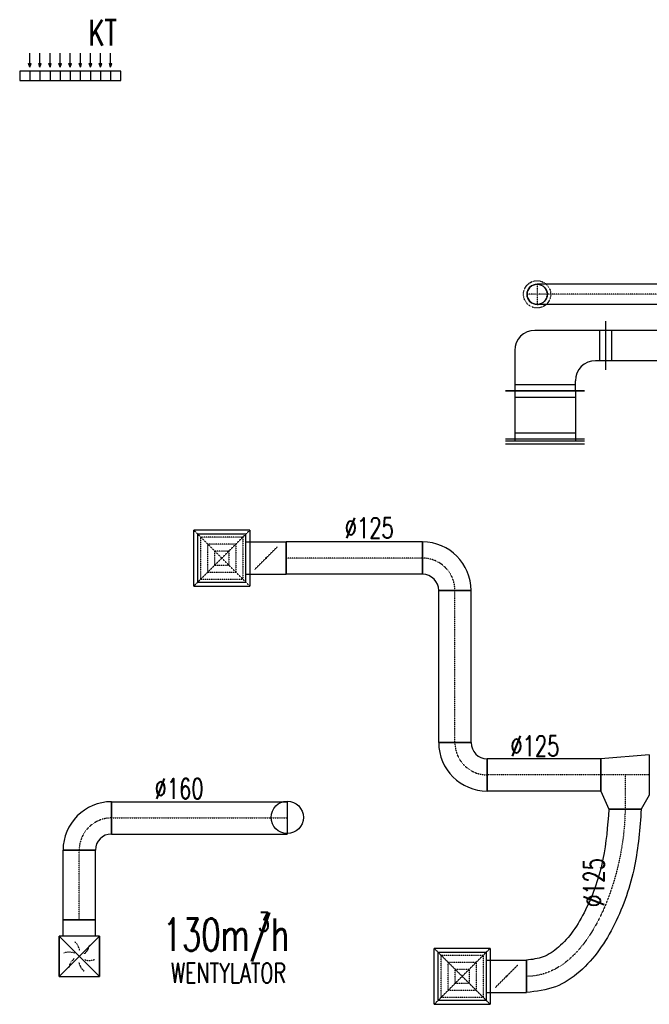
# Model space of a CAD drawing. Extents: x -7228 to 74941, y -112898 to 85621.
# Tile 197 of 256: x 25314 to 25626, y 34369 to 34856. Entities that reach past the tile are written whole.
import ezdxf

# ---------------------------------------------------------------- set-up
doc = ezdxf.new("R2010")
doc.units = 0
doc.linetypes.add('DASHDOT', pattern=[1, 0.5, -0.25, 0, -0.25])
doc.linetypes.add('DASHED', pattern=[0.75, 0.5, -0.25])
doc.layers.get('0').update_dxf_attribs({"color": 101, "linetype": 'CONTINUOUS'})
for name, color, linetype in [('E35', 6, 'CONTINUOUS'), ('FLUID-N8A', 7, 'CONTINUOUS'), ('FLUID-N8A-SYM', 7, 'CONTINUOUS'), ('FLUID-W7A', 7, 'CONTINUOUS'), ('FLUID-W8B', 7, 'CONTINUOUS'), ('FLUID-W8B-SYM', 7, 'CONTINUOUS'), ('FLUID-ZM1', 7, 'CONTINUOUS'), ('FLUID-ZM1-SYM', 7, 'CONTINUOUS'), ('m-went-opis', 86, 'CONTINUOUS'), ('m-went-urządzenia', 51, 'CONTINUOUS')]:
    doc.layers.add(name, color=color, linetype=linetype)
doc.styles.add('tab-bud$0$ROMANS', font='romans', dxfattribs={"width": 0.7})
doc.linetypes.add('ZIGZAG', pattern='A,0.00254,-5.08,[131,ltypeshp.shx,S=5.08,R=0,X=-5.08,Y=0],-10.16,[131,ltypeshp.shx,S=5.08,R=180,X=5.08,Y=0],-5.08', length=20.32254)

# ---------------------------------------------------------------- blocks, each defined once
blk = doc.blocks.new('*U7318')
at = {"color": 4, "linetype": 'DASHED'}
blk.add_circle((0, 0), 67.5, dxfattribs=at)
at = {"color": 0, "linetype": 'ByBlock', "lineweight": -2}
blk.add_circle((0, 0), 50, dxfattribs=at)
blk = doc.blocks.new('*U7008')
at = {"color": 1, "linetype": 'Continuous', "lineweight": -2}
for p, q in [((-590, -120), (-590, 120)), ((590, 120), (590, -120))]:
    blk.add_line(p, q, dxfattribs=at)
at = {"color": 0, "linetype": 'ByBlock', "lineweight": -2}
for p, q in [((-590, 75), (590, 75)), ((-590, -75), (590, -75))]:
    blk.add_line(p, q, dxfattribs=at)
at = {"color": 4, "linetype": 'Continuous'}
for p, q in [((-560, -75), (-560, 75)), ((560, 75), (560, -75))]:
    blk.add_line(p, q, dxfattribs=at)
blk = doc.blocks.new('*U7009')
at = {"color": 1, "linetype": 'Continuous', "lineweight": -2}
for p, q in [((-160, -130), (-160, 260)), ((185, -235), (-55, -235))]:
    blk.add_line(p, q, dxfattribs=at)
at = {"color": 0, "linetype": 'ByBlock', "lineweight": -2}
for p, q in [((40, 215), (-160, 215)), ((140, -235), (140, 115)), ((-160, -85), (-110, -85)), ((-10, -235), (-10, -185))]:
    blk.add_line(p, q, dxfattribs=at)
at = {"color": 4, "linetype": 'Continuous'}
for p, q in [((-130, -85), (-130, 215)), ((140, -205), (-10, -205))]:
    blk.add_line(p, q, dxfattribs=at)
at = {"color": 0, "linetype": 'ByBlock', "lineweight": -2}
for centre in [(40, 115), (-110, -185)]:
    blk.add_arc(centre, 100, 0, 90, dxfattribs=at)
blk = doc.blocks.new('*U7010')
at = {"color": 1, "linetype": 'Continuous', "lineweight": -2}
for p, q in [((-119.5, -195), (-119.5, 195)), ((119.5, 195), (119.5, -195))]:
    blk.add_line(p, q, dxfattribs=at)
at = {"color": 0, "linetype": 'ByBlock', "lineweight": -2}
for p, q in [((-119.5, 150), (119.5, 150)), ((-119.5, -150), (119.5, -150))]:
    blk.add_line(p, q, dxfattribs=at)
at = {"color": 4, "linetype": 'Continuous'}
for p, q in [((-89.5, -150), (-89.5, 150)), ((89.5, 150), (89.5, -150))]:
    blk.add_line(p, q, dxfattribs=at)
blk = doc.blocks.new('*U7011')
at = {"color": 4, "linetype": 'Continuous'}
blk.add_line((-195, 25), (195, 25), dxfattribs=at)
at = {"color": 0, "linetype": 'ByBlock', "lineweight": -2}
for p, q in [((-195, 10), (195, 10)), ((-150, 0), (-150, 10)), ((150, 0), (150, 10))]:
    blk.add_line(p, q, dxfattribs=at)
blk = doc.blocks.new('*U6615')
at = {"color": 4, "linetype": 'Continuous'}
for p, q in [((-138.5, 138.5), (138.5, 138.5)), ((-138.5, 138.5), (-138.5, -138.5)), ((138.5, -138.5), (138.5, 138.5)), ((138.5, -138.5), (-138.5, -138.5))]:
    blk.add_line(p, q, dxfattribs=at)
at = {"color": 4, "linetype": 'DASHED'}
for p, q in [((-138.5, 138.5), (0, 0)), ((-103.9, 103.9), (103.9, 103.9)), ((-103.9, 103.9), (-103.9, -103.9)), ((138.5, 138.5), (0, 0)), ((103.9, -103.9), (103.9, 103.9)), ((-69.2, 69.2), (69.2, 69.2)), ((-69.2, 69.2), (-69.2, -69.2)), ((69.2, -69.2), (69.2, 69.2)), ((-138.5, -138.5), (0, 0)), ((-34.6, 34.6), (34.6, 34.6)), ((-34.6, 34.6), (-34.6, -34.6)), ((138.5, -138.5), (0, 0)), ((34.6, -34.6), (34.6, 34.6)), ((34.6, -34.6), (-34.6, -34.6)), ((69.2, -69.2), (-69.2, -69.2)), ((103.9, -103.9), (-103.9, -103.9)), ((0, -219), (-56.6, -162.4)), ((0, -219), (56.6, -275.6))]:
    blk.add_line(p, q, dxfattribs=at)
at = {"color": 0, "linetype": 'ByBlock', "lineweight": -2}
for p, q in [((-120, -120), (-120, 120)), ((120, 120), (-120, 120)), ((120, 120), (120, -120)), ((-120, -120), (120, -120)), ((-80, -120), (-80, -318)), ((80, -120), (80, -318))]:
    blk.add_line(p, q, dxfattribs=at)
at = {"color": 5, "linetype": 'Continuous', "lineweight": -2}
blk.add_line((80, -318), (-80, -318), dxfattribs=at)
at = {"color": 4, "linetype": 'Continuous'}
blk.add_lwpolyline([(-2.5, -219, 5, 5, 1), (2.5, -219, 5, 5, 1)], format="xyseb", close=True, dxfattribs=at)
blk = doc.blocks.new('*U6621')
at = {"color": 4, "linetype": 'Continuous'}
for p, q in [((-138.5, 138.5), (138.5, 138.5)), ((-138.5, 138.5), (-138.5, -138.5)), ((138.5, -138.5), (138.5, 138.5)), ((138.5, -138.5), (-138.5, -138.5))]:
    blk.add_line(p, q, dxfattribs=at)
at = {"color": 4, "linetype": 'DASHED'}
for p, q in [((-138.5, 138.5), (0, 0)), ((-103.9, 103.9), (103.9, 103.9)), ((-103.9, 103.9), (-103.9, -103.9)), ((138.5, 138.5), (0, 0)), ((103.9, -103.9), (103.9, 103.9)), ((-69.2, 69.2), (69.2, 69.2)), ((-69.2, 69.2), (-69.2, -69.2)), ((69.2, -69.2), (69.2, 69.2)), ((-138.5, -138.5), (0, 0)), ((-34.6, 34.6), (34.6, 34.6)), ((-34.6, 34.6), (-34.6, -34.6)), ((138.5, -138.5), (0, 0)), ((34.6, -34.6), (34.6, 34.6)), ((34.6, -34.6), (-34.6, -34.6)), ((69.2, -69.2), (-69.2, -69.2)), ((103.9, -103.9), (-103.9, -103.9)), ((0, -219), (-56.6, -162.4)), ((0, -219), (56.6, -275.6))]:
    blk.add_line(p, q, dxfattribs=at)
at = {"color": 0, "linetype": 'ByBlock', "lineweight": -2}
for p, q in [((-120, -120), (-120, 120)), ((120, 120), (-120, 120)), ((120, 120), (120, -120)), ((-120, -120), (120, -120)), ((-80, -120), (-80, -318)), ((80, -120), (80, -318))]:
    blk.add_line(p, q, dxfattribs=at)
at = {"color": 5, "linetype": 'Continuous', "lineweight": -2}
blk.add_line((80, -318), (-80, -318), dxfattribs=at)
at = {"color": 4, "linetype": 'Continuous'}
blk.add_lwpolyline([(-2.5, -219, 5, 5, 1), (2.5, -219, 5, 5, 1)], format="xyseb", close=True, dxfattribs=at)
blk = doc.blocks.new('*U7317')
at = {"color": 1, "linetype": 'Continuous', "lineweight": -2}
blk.add_line((1117.6, 50.3), (1117.6, -49.7), dxfattribs=at)
at = {"color": 0, "linetype": 'ByBlock', "lineweight": -2}
blk.add_arc((0, 0), 50, 90.0199, 270.0199, dxfattribs=at)
at = {"color": 4, "linetype": 'DASHED', "lineweight": -2}
blk.add_arc((0, 0), 50, 270.0199, 90.0199, dxfattribs=at)
at = {"color": 1, "linetype": 'ZIGZAG', "lineweight": -2, "ltscale": 0.4}
for points in [[(1117.6, 50.3), (0, 50)], [(1117.6, -49.7), (0, -50)]]:
    blk.add_spline(points, degree=3, dxfattribs=at)
at = {"layer": 'FLUID-W8B-SYM', "color": 2, "linetype": 'DASHDOT'}
for p, q in [((0, 50), (0, -50)), ((0, 0), (-50, 0))]:
    blk.add_line(p, q, dxfattribs=at)
at = {"layer": 'FLUID-W8B-SYM', "color": 2, "linetype": 'DASHDOT', "start_tangent": (-1, 0), "end_tangent": (-1, -0.000347)}
blk.add_spline([(1117.6, 0.3), (0, 0)], degree=3, dxfattribs=at)
blk = doc.blocks.new('*U6614')
at = {"color": 0, "linetype": 'ByBlock', "lineweight": -2}
for p, q in [((-120, 100), (-80, 170)), ((120, 80), (80, 170)), ((-120, -100), (120, -80))]:
    blk.add_line(p, q, dxfattribs=at)
at = {"color": 5, "linetype": 'Continuous', "lineweight": -2}
for p, q in [((-80, 170), (80, 170)), ((-120, -100), (-120, 100)), ((120, 80), (120, -80))]:
    blk.add_line(p, q, dxfattribs=at)
at = {"layer": 'FLUID-N8A-SYM', "color": 2, "linetype": 'DASHDOT'}
for p, q in [((0, 0), (0, 170)), ((-120, 0), (120, 0))]:
    blk.add_line(p, q, dxfattribs=at)
blk = doc.blocks.new('*U6616')
at = {"color": 5, "linetype": 'Continuous', "lineweight": -2}
for p, q in [((-281, -80), (-281, 80)), ((281, 80), (281, -80))]:
    blk.add_line(p, q, dxfattribs=at)
at = {"color": 0, "linetype": 'ByBlock', "lineweight": -2}
for p, q in [((-281, 80), (281, 80)), ((-281, -80), (281, -80))]:
    blk.add_line(p, q, dxfattribs=at)
at = {"layer": 'FLUID-N8A-SYM', "color": 2, "linetype": 'DASHDOT'}
blk.add_line((-281, 0), (281, 0), dxfattribs=at)
blk = doc.blocks.new('*U6617')
at = {"color": 5, "linetype": 'Continuous', "lineweight": -2}
for p, q in [((120, 120), (120, -40)), ((40, -120), (-120, -120))]:
    blk.add_line(p, q, dxfattribs=at)
at = {"color": 0, "linetype": 'ByBlock', "lineweight": -2}
for radius in [240, 80]:
    blk.add_arc((120, -120), radius, 90, 180, dxfattribs=at)
at = {"layer": 'FLUID-N8A-SYM', "color": 2, "linetype": 'DASHDOT'}
blk.add_arc((120, -120), 160, 90, 180, dxfattribs=at)
blk = doc.blocks.new('*U6618')
at = {"color": 5, "linetype": 'Continuous', "lineweight": -2}
for p, q in [((-376.5, -80), (-376.5, 80)), ((376.5, 80), (376.5, -80))]:
    blk.add_line(p, q, dxfattribs=at)
at = {"color": 0, "linetype": 'ByBlock', "lineweight": -2}
for p, q in [((-376.5, 80), (376.5, 80)), ((-376.5, -80), (376.5, -80))]:
    blk.add_line(p, q, dxfattribs=at)
at = {"layer": 'FLUID-N8A-SYM', "color": 2, "linetype": 'DASHDOT'}
blk.add_line((-376.5, 0), (376.5, 0), dxfattribs=at)
blk = doc.blocks.new('*U6619')
at = {"color": 5, "linetype": 'Continuous', "lineweight": -2}
for p, q in [((-120, -40), (-120, 120)), ((120, -120), (-40, -120))]:
    blk.add_line(p, q, dxfattribs=at)
at = {"color": 0, "linetype": 'ByBlock', "lineweight": -2}
for radius in [240, 80]:
    blk.add_arc((-120, -120), radius, 0, 90, dxfattribs=at)
at = {"layer": 'FLUID-N8A-SYM', "color": 2, "linetype": 'DASHDOT'}
blk.add_arc((-120, -120), 160, 0, 90, dxfattribs=at)
blk = doc.blocks.new('*U6620')
at = {"color": 5, "linetype": 'Continuous', "lineweight": -2}
for p, q in [((0, -80), (0, 80)), ((675.7, 80.1), (675.7, -79.9))]:
    blk.add_line(p, q, dxfattribs=at)
at = {"color": 5, "linetype": 'ZIGZAG', "lineweight": -2, "ltscale": 0.4}
for points in [[(675.7, 80.1), (0, 80)], [(675.7, -79.9), (0, -80)]]:
    blk.add_spline(points, degree=3, dxfattribs=at)
at = {"layer": 'FLUID-N8A-SYM', "color": 2, "linetype": 'DASHDOT', "start_tangent": (-1, 0), "end_tangent": (-1, 0)}
blk.add_spline([(675.7, 0.1), (0, 0)], degree=3, dxfattribs=at)
blk = doc.blocks.new('*U6613')
at = {"color": 5, "linetype": 'Continuous', "lineweight": -2}
for p, q in [((408, 826.8), (568, 826.8)), ((0, -80), (0, 80))]:
    blk.add_line(p, q, dxfattribs=at)
at = {"color": 5, "linetype": 'ZIGZAG', "lineweight": -2, "ltscale": 0.4}
for points in [[(568, 826.8), (534.8, 545.1), (435.8, 258.1), (359.9, 130.4), (263.6, 23.7), (143.3, -51.6), (0, -80)], [(408, 826.8), (378.7, 580.1), (292.2, 328.7), (230.2, 224), (159, 144.7), (82.4, 96.4), (0, 80)]]:
    blk.add_spline(points, degree=3, dxfattribs=at)
at = {"layer": 'FLUID-N8A-SYM', "color": 2, "linetype": 'DASHDOT', "start_tangent": (0, -1), "end_tangent": (-1, 0)}
blk.add_spline([(488, 826.8), (0, 0)], degree=3, dxfattribs=at)
blk = doc.blocks.new('*U7549')
at = {"color": 0, "linetype": 'ByBlock', "lineweight": -2}
for p, q in [((-100, -100), (-100, 100)), ((100, 100), (-100, 100)), ((100, 100), (100, -100)), ((-100, -100), (100, -100)), ((-80, -100), (-80, -180)), ((80, -100), (80, -180))]:
    blk.add_line(p, q, dxfattribs=at)
at = {"color": 1, "linetype": 'Continuous', "lineweight": -2}
blk.add_line((80, -180), (-80, -180), dxfattribs=at)
at = {"color": 4, "linetype": 'DASHED'}
for centre, start, end in [((-68.3, 18.3), 8.1986, 51.8014), ((-18.3, 68.3), 308.1986, 351.8014), ((-50, -50), 68.1986, 111.8014), ((18.3, -68.3), 128.1986, 171.8014), ((68.3, -18.3), 188.1986, 231.8014), ((50, 50), 248.1986, 291.8014)]:
    blk.add_arc(centre, 70.7, start, end, dxfattribs=at)
blk = doc.blocks.new('*U7550')
at = {"color": 1, "linetype": 'Continuous', "lineweight": -2}
for p, q in [((-172.5, -80), (-172.5, 80)), ((172.5, 80), (172.5, -80))]:
    blk.add_line(p, q, dxfattribs=at)
at = {"color": 0, "linetype": 'ByBlock', "lineweight": -2}
for p, q in [((-172.5, 80), (172.5, 80)), ((-172.5, -80), (172.5, -80))]:
    blk.add_line(p, q, dxfattribs=at)
at = {"layer": 'FLUID-ZM1-SYM', "color": 2, "linetype": 'DASHDOT'}
blk.add_line((-172.5, 0), (172.5, 0), dxfattribs=at)
blk = doc.blocks.new('*U7551')
at = {"color": 1, "linetype": 'Continuous', "lineweight": -2}
for p, q in [((120, 120), (120, -40)), ((40, -120), (-120, -120))]:
    blk.add_line(p, q, dxfattribs=at)
at = {"color": 0, "linetype": 'ByBlock', "lineweight": -2}
for radius in [240, 80]:
    blk.add_arc((120, -120), radius, 90, 180, dxfattribs=at)
at = {"layer": 'FLUID-ZM1-SYM', "color": 2, "linetype": 'DASHDOT'}
blk.add_arc((120, -120), 160, 90, 180, dxfattribs=at)
blk = doc.blocks.new('*U7552')
at = {"color": 1, "linetype": 'Continuous', "lineweight": -2}
for p, q in [((-434.5, -80), (-434.5, 80)), ((434.5, 80), (434.5, -80))]:
    blk.add_line(p, q, dxfattribs=at)
at = {"color": 0, "linetype": 'ByBlock', "lineweight": -2}
for p, q in [((-434.5, 80), (434.5, 80)), ((-434.5, -80), (434.5, -80))]:
    blk.add_line(p, q, dxfattribs=at)
at = {"layer": 'FLUID-ZM1-SYM', "color": 2, "linetype": 'DASHDOT'}
blk.add_line((-434.5, 0), (434.5, 0), dxfattribs=at)
blk = doc.blocks.new('KT')
at = {"layer": 'm-went-urządzenia'}
for points in [[(55475.1, 10960.33), (55475.71, 10962.01), (55474.49, 10962.01)], [(55480.1, 10960.33), (55480.71, 10962.01), (55479.49, 10962.01)], [(55485.1, 10960.33), (55485.71, 10962.01), (55484.49, 10962.01)], [(55490.1, 10960.33), (55490.71, 10962.01), (55489.49, 10962.01)], [(55495.1, 10960.33), (55495.71, 10962.01), (55494.49, 10962.01)], [(55500.1, 10960.33), (55500.71, 10962.01), (55499.49, 10962.01)], [(55505.1, 10960.33), (55505.71, 10962.01), (55504.49, 10962.01)], [(55510.1, 10960.33), (55510.71, 10962.01), (55509.49, 10962.01)], [(55515.1, 10960.33), (55515.71, 10962.01), (55514.49, 10962.01)]]:
    blk.add_hatch(color=7, dxfattribs=at).paths.add_polyline_path(points)
at = {"layer": 'm-went-urządzenia', "color": 7}
for p, q in [((55475.1, 10960.33, 0), (55475.1, 10967.21, 0)), ((55480.1, 10960.33, 0), (55480.1, 10967.21, 0)), ((55485.1, 10960.33, 0), (55485.1, 10967.21, 0)), ((55490.1, 10960.33, 0), (55490.1, 10967.21, 0)), ((55495.1, 10960.33, 0), (55495.1, 10967.21, 0)), ((55500.1, 10960.33, 0), (55500.1, 10967.21, 0)), ((55505.1, 10960.33, 0), (55505.1, 10967.21, 0)), ((55510.1, 10960.33, 0), (55510.1, 10967.21, 0)), ((55515.1, 10960.33, 0), (55515.1, 10967.21, 0)), ((55475.1, 10960.33, 0), (55474.49, 10962.01, 0)), ((55474.49, 10962.01, 0), (55475.71, 10962.01, 0)), ((55475.1, 10960.33, 0), (55475.71, 10962.01, 0)), ((55480.1, 10960.33, 0), (55479.49, 10962.01, 0)), ((55479.49, 10962.01, 0), (55480.71, 10962.01, 0)), ((55480.1, 10960.33, 0), (55480.71, 10962.01, 0)), ((55485.1, 10960.33, 0), (55484.49, 10962.01, 0)), ((55484.49, 10962.01, 0), (55485.71, 10962.01, 0)), ((55485.1, 10960.33, 0), (55485.71, 10962.01, 0)), ((55490.1, 10960.33, 0), (55489.49, 10962.01, 0)), ((55489.49, 10962.01, 0), (55490.71, 10962.01, 0)), ((55490.1, 10960.33, 0), (55490.71, 10962.01, 0)), ((55495.1, 10960.33, 0), (55494.49, 10962.01, 0)), ((55494.49, 10962.01, 0), (55495.71, 10962.01, 0)), ((55495.1, 10960.33, 0), (55495.71, 10962.01, 0)), ((55500.1, 10960.33, 0), (55499.49, 10962.01, 0)), ((55499.49, 10962.01, 0), (55500.71, 10962.01, 0)), ((55500.1, 10960.33, 0), (55500.71, 10962.01, 0)), ((55505.1, 10960.33, 0), (55504.49, 10962.01, 0)), ((55504.49, 10962.01, 0), (55505.71, 10962.01, 0)), ((55505.1, 10960.33, 0), (55505.71, 10962.01, 0)), ((55510.1, 10960.33, 0), (55509.49, 10962.01, 0)), ((55509.49, 10962.01, 0), (55510.71, 10962.01, 0)), ((55510.1, 10960.33, 0), (55510.71, 10962.01, 0)), ((55515.1, 10960.33, 0), (55514.49, 10962.01, 0)), ((55514.49, 10962.01, 0), (55515.71, 10962.01, 0)), ((55515.1, 10960.33, 0), (55515.71, 10962.01, 0)), ((55475.09, 10958.31, 0), (55475.09, 10953.74, 0)), ((55480.09, 10958.31, 0), (55480.09, 10953.74, 0)), ((55485.09, 10958.31, 0), (55485.09, 10953.74, 0)), ((55490.09, 10958.31, 0), (55490.09, 10953.74, 0)), ((55495.09, 10958.31, 0), (55495.09, 10953.74, 0)), ((55500.09, 10958.31, 0), (55500.09, 10953.74, 0)), ((55505.09, 10958.31, 0), (55505.09, 10953.74, 0)), ((55510.09, 10958.31, 0), (55510.09, 10953.74, 0)), ((55515.09, 10958.31, 0), (55515.09, 10953.74, 0))]:
    blk.add_line(p, q, dxfattribs=at)
at = {"layer": 'm-went-urządzenia', "elevation": 0}
blk.add_lwpolyline([(55470.09, 10953.74), (55520.09, 10953.74), (55520.09, 10958.31), (55470.09, 10958.31)], close=True, dxfattribs=at)
blk = doc.blocks.new('A$C57440DA0')
blk.add_circle((7198.16, -5255.1), 8)
at = {"layer": 'm-went-urządzenia'}
for p, q in [((7085.22, -5313.85), (7085.22, -5333.85)), ((7105.22, -5313.85), (7085.22, -5313.85)), ((7085.22, -5313.85), (7105.22, -5333.85)), ((7085.22, -5333.85), (7105.22, -5313.85)), ((7105.22, -5333.85), (7105.22, -5313.85)), ((7085.22, -5333.85), (7105.22, -5333.85))]:
    blk.add_line(p, q, dxfattribs=at)
at = {"layer": 'FLUID-N8A', "color": 5, "linetype": 'Continuous', "zscale": 0.1}
for name, p, xscale, yscale, rotation in [('*U6621', (7165.75, -5126.79), 0.1000000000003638, 0.1000000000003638, 90), ('*U6620', (7197.55, -5126.79), 0.09999999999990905, 0.1, 359.9999999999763), ('*U6619', (7277.13, -5130.78), 0.09999999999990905, 0.1, 359.9999999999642), ('*U6618', (7281.13, -5180.43), 0.1, 0.1, 90), ('*U6617', (7285.13, -5230.08), 0.1, 0.1, 90), ('*U6614', (7365.33, -5234.08), 0.09999999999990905, 0.1, 179.9999999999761), ('*U6616', (7325.23, -5234.08), 0.09999999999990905, 0.1, 179.9999999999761), ('*U6613', (7316.53, -5333.77), 0.09999999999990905, 0.1, 359.9999999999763), ('*U6615', (7284.73, -5333.77), 0.1000000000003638, 0.1000000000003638, 90)]:
    blk.add_blockref(name, p, dxfattribs=dict(at, xscale=xscale, yscale=yscale, rotation=rotation))
at = {"layer": 'FLUID-W7A', "color": 1, "linetype": 'Continuous', "yscale": 0.1, "zscale": 0.1}
for name, p, xscale, rotation in [('*U7009', (7332.23, -5028.05), 0.1, 90), ('*U7008', (7414.75, -5021.55), 0.09999999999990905, 179.9999999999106), ('*U7010', (7325.73, -5056), 0.1, 270), ('*U7011', (7325.73, -5067.95), 0.09999999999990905, 179.9999999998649)]:
    blk.add_blockref(name, p, dxfattribs=dict(at, xscale=xscale, rotation=rotation))
at = {"layer": 'FLUID-W8B', "color": 1, "linetype": 'Continuous', "xscale": 0.1000000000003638, "yscale": 0.1000000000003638, "zscale": 0.1}
blk.add_blockref('*U7318', (7321.81, -4996.2), dxfattribs=at)
at = {"layer": 'FLUID-W8B', "color": 1, "linetype": 'Continuous', "xscale": 0.09999999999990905, "yscale": 0.1, "zscale": 0.1, "rotation": 359.9999999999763}
blk.add_blockref('*U7317', (7321.81, -4996.2), dxfattribs=at)
at = {"layer": 'FLUID-ZM1', "color": 1, "linetype": 'Continuous', "xscale": 0.09999999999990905, "yscale": 0.1, "zscale": 0.1}
for name, p in [('*U7551', (7099.22, -5259.35)), ('*U7552', (7154.67, -5255.35))]:
    blk.add_blockref(name, p, dxfattribs=at)
at = {"layer": 'FLUID-ZM1', "color": 1, "linetype": 'Continuous', "zscale": 0.1}
for name, p, xscale, yscale, rotation in [('*U7550', (7095.22, -5288.6), 0.1, 0.1, 90), ('*U7549', (7095.22, -5323.85), 0.09999999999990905, 0.09999999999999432, 179.9999999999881)]:
    blk.add_blockref(name, p, dxfattribs=dict(at, xscale=xscale, yscale=yscale, rotation=rotation))
at = {"layer": 'm-went-urządzenia'}
blk.add_blockref('KT', (-48404.33, -15844.04, 0), dxfattribs=at)
at = {"layer": 'm-went-opis', "style": 'tab-bud$0$ROMANS', "width": 0.7}
for s, height, rotation, p in [('KT', 12.78, 359.9414, (7099.68, -4873.05, 0)), ('%%c125', 10.109, 360, (7226.6, -5116.88, 0)), ('%%c125', 10.109, 360, (7308.56, -5224.84, 0)), ('%%c160', 10.109, 360, (7132.49, -5245.93, 0)), ('%%c125', 10.109, 90, (7354.94, -5299.48, 0)), ('3', 9.58, 359.9414, (7183.72, -5311.6)), ('130m/h', 15.974, 359.9414, (7136.48, -5321.09)), ('WENTYLATOR', 9.84, 359.9414, (7140.54, -5336.99, 0))]:
    blk.add_text(s, height=height, rotation=rotation, dxfattribs=at).set_placement(p)

msp = doc.modelspace()

# ---------------------------------------------------------------- block references
at = {"layer": 'E35'}
msp.add_blockref('A$C57440DA0', (18248.5, 39716.472), dxfattribs=at)

doc.saveas('drawing.dxf')
